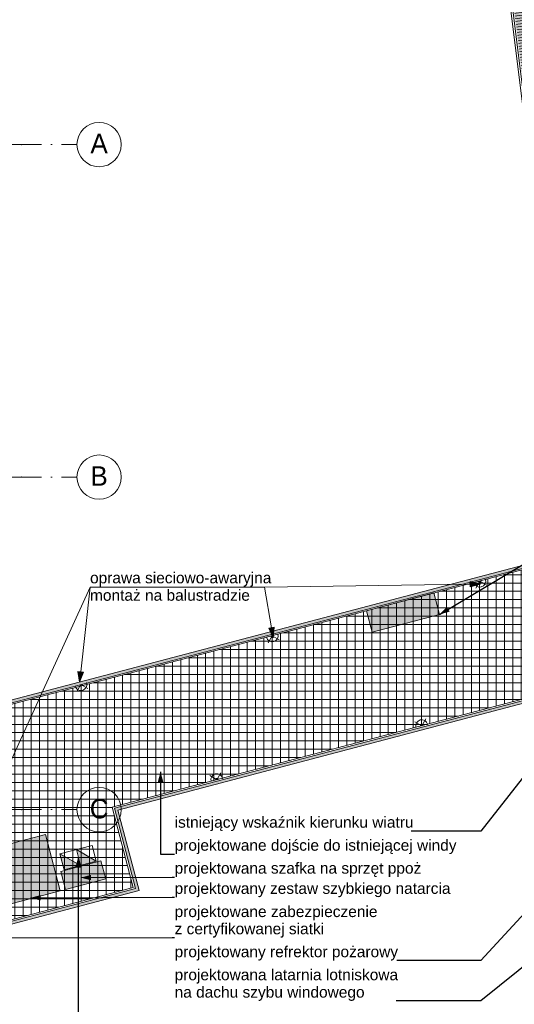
# Model space of a CAD drawing. Header units: centimetres. Extents: x -520 to 6098, y -2003 to 4462.
# Tile 38 of 52: x 3729 to 4623, y 20 to 1796. Entities that reach past the tile are written whole.
import ezdxf
from ezdxf.enums import TextEntityAlignment as Align

# ---------------------------------------------------------------- set-up
doc = ezdxf.new("R2010")
doc.units = ezdxf.units.CM
doc.header["$LTSCALE"] = 0.1
doc.header["$MEASUREMENT"] = 0
doc.linetypes.add('Kropki i Kreski', pattern=[720, 360, -180, 0, -180])
doc.linetypes.add('Wipeout_Contour', pattern=[1000, 0, -1000])
for name, color, linetype in [('2_stropy.K_IR', 7, 'Continuous'), ('2_ściany zewnętrzne.ISTN', 7, 'Continuous'), ('3_lądowisko.K_IR', 7, 'Continuous'), ('3_opisy.K_IR', 7, 'Continuous'), ('3_oświetlenie.K_IR', 7, 'Continuous'), ('3_wypełnienia.K_IR', 7, 'Continuous'), ('4_osie.ISTN', 7, 'Continuous'), ('5_opisy.K_IR', 7, 'Continuous')]:
    doc.layers.add(name, color=color, linetype=linetype)
doc.styles.add('GENERATED_STYLE_1', font='txt')
doc.dimstyles.new('GENERATED_STYLE__6', dxfattribs={"dimtxt": 0.18, "dimasz": 18.24, "dimexe": 0.18, "dimexo": 0.0625, "dimgap": 0.09, "dimtad": 0, "dimtih": 1, "dimtoh": 1, "dimdec": 4, "dimzin": 0, "dimdsep": 46, "dimcen": 0.09, "dimadec": 0, "dimazin": 0, "dimtfac": 1, "dimtdec": 4, "dimtmove": 0, "dimatfit": 3, "dimldrblk": 'ARROWHEAD_5', "dimfxl": 1, "dimtolj": 1, "dimtzin": 0, "dimarcsym": 0})

# ---------------------------------------------------------------- blocks, each defined once
blk = doc.blocks.new('Wypełnienie_1_1', base_point=(0, 180))
at = {"layer": '3_wypełnienia.K_IR', "linetype": 'Continuous', "lineweight": 0, "true_color": 0xffffff}
blk.add_hatch(color=7, dxfattribs=at).paths.add_polyline_path([(4974.3, 961.1), (4535.7, 4461.8), (4288.2, 4430.8), (4722.8, 961.1)])
at = {"layer": '3_wypełnienia.K_IR', "linetype": 'Continuous', "lineweight": 0}
h = blk.add_hatch(dxfattribs=at)
h.set_pattern_fill('Kreskowanie_liniowe_0001', color=253, style=0, pattern_type=2)
h.set_pattern_definition([(7.14013, (4631.231, 2695.9564), (-0.621483, 4.961226), [])])
h.paths.add_polyline_path([(4974.3, 961.1), (4535.7, 4461.8), (4288.2, 4430.8), (4722.8, 961.1)])
blk = doc.blocks.new('Ściana_6_1', base_point=(4729.7, 955.8))
at = {"color": 254, "linetype": 'Wipeout_Contour', "lineweight": 0, "ltscale": 21978.479176}
blk.add_wipeout([(4729.7, 955.8), (4294.8, 4426.4), (4290.8, 4425.9), (4725.7, 955.3)], dxfattribs=at).dxf.layer = '2_ściany zewnętrzne.ISTN'
at = {"layer": '2_ściany zewnętrzne.ISTN', "color": 252, "linetype": 'Continuous', "lineweight": 13, "flags": 128}
blk.add_lwpolyline([(4290.8, 4425.9), (4725.7, 955.3)], dxfattribs=at)
blk = doc.blocks.new('Ściana_7_1', base_point=(4970.8, 956.3))
at = {"color": 254, "linetype": 'Wipeout_Contour', "lineweight": 0, "ltscale": 22831.142425}
blk.add_wipeout([(4974.8, 956.8), (4537.5, 4446.7), (4533.6, 4446.2), (4970.8, 956.3)], dxfattribs=at).dxf.layer = '2_ściany zewnętrzne.ISTN'
blk = doc.blocks.new('Ściana_8_1', base_point=(4968.6, 955.9))
at = {"color": 254, "linetype": 'Wipeout_Contour', "lineweight": 0, "ltscale": 22843.465447}
blk.add_wipeout([(4533.5, 4461.3), (4529.5, 4460.8), (4968.6, 955.9), (4968.6, 988.1)], dxfattribs=at).dxf.layer = '2_ściany zewnętrzne.ISTN'
blk = doc.blocks.new('Ściana_9_1', base_point=(4727.9, 953.1))
at = {"color": 254, "linetype": 'Wipeout_Contour', "lineweight": 0, "ltscale": 21979.551986}
blk.add_wipeout([(4723.9, 985.1), (4292.2, 4431), (4288.2, 4430.5), (4723.9, 952.9)], dxfattribs=at).dxf.layer = '2_ściany zewnętrzne.ISTN'
at = {"layer": '2_ściany zewnętrzne.ISTN', "color": 252, "linetype": 'Continuous', "lineweight": 13, "flags": 128}
for points in [[(4288.2, 4430.5), (4723.9, 952.9)], [(4727.9, 953.1), (4292.2, 4431)]]:
    blk.add_lwpolyline(points, dxfattribs=at)
blk = doc.blocks.new('Standardowy znacznik osi[21]_1', base_point=(3832.5, 971.1))
at = {"layer": '4_osie.ISTN', "color": 252, "linetype": 'Kropki i Kreski', "lineweight": 0}
for q in [(-339.9, 971.1), (3832.5, 971.1)]:
    blk.add_line((3732.5, 971.1), q, dxfattribs=at)
at = {"layer": '4_osie.ISTN', "color": 252, "linetype": 'Continuous', "lineweight": 0}
blk.add_circle((3872.5, 971.1), 40, dxfattribs=at)
at = {"layer": '4_osie.ISTN', "color": 252, "linetype": 'Kropki i Kreski', "lineweight": 0}
blk.add_point((3732.5, 971.1), dxfattribs=at)
blk.add_point((3732.5, 971.1), dxfattribs=at)
at = {"layer": '4_osie.ISTN', "color": 252, "lineweight": 0, "style": 'GENERATED_STYLE_1'}
for tag, p in [('AC_MarkerText_1_1', (-479.9, 973.1)), ('AC_MarkerText_1_0', (3872.5, 973.1))]:
    blk.add_attdef(tag, text='', height=35, rotation=360, dxfattribs=at).set_placement(p, align=Align.MIDDLE_CENTER)
blk = doc.blocks.new('Standardowy znacznik osi[22]_1', base_point=(3832.5, 371.1))
at = {"layer": '4_osie.ISTN', "color": 252, "linetype": 'Kropki i Kreski', "lineweight": 0}
for q in [(-339.9, 371.1), (3832.5, 371.1)]:
    blk.add_line((3732.5, 371.1), q, dxfattribs=at)
at = {"layer": '4_osie.ISTN', "color": 252, "linetype": 'Continuous', "lineweight": 0}
blk.add_circle((3872.5, 371.1), 40, dxfattribs=at)
at = {"layer": '4_osie.ISTN', "color": 252, "linetype": 'Kropki i Kreski', "lineweight": 0}
blk.add_point((3732.5, 371.1), dxfattribs=at)
blk.add_point((3732.5, 371.1), dxfattribs=at)
at = {"layer": '4_osie.ISTN', "color": 252, "lineweight": 0, "style": 'GENERATED_STYLE_1'}
for tag, p in [('AC_MarkerText_1_1', (-479.9, 372.8)), ('AC_MarkerText_1_0', (3872.5, 372.8))]:
    blk.add_attdef(tag, text='', height=35, rotation=360, dxfattribs=at).set_placement(p, align=Align.MIDDLE_CENTER)
blk = doc.blocks.new('Standardowy znacznik osi[55]_1', base_point=(3832.5, 1571.1))
at = {"layer": '4_osie.ISTN', "color": 252, "linetype": 'Kropki i Kreski', "lineweight": 0}
for q in [(-339.9, 1571.1), (3832.5, 1571.1)]:
    blk.add_line((3732.5, 1571.1), q, dxfattribs=at)
at = {"layer": '4_osie.ISTN', "color": 252, "linetype": 'Continuous', "lineweight": 0}
blk.add_circle((3872.5, 1571.1), 40, dxfattribs=at)
at = {"layer": '4_osie.ISTN', "color": 252, "linetype": 'Kropki i Kreski', "lineweight": 0}
blk.add_point((3732.5, 1571.1), dxfattribs=at)
blk.add_point((3732.5, 1571.1), dxfattribs=at)
at = {"layer": '4_osie.ISTN', "color": 252, "lineweight": 0, "style": 'GENERATED_STYLE_1'}
for tag, p in [('AC_MarkerText_1_1', (-479.9, 1573.1)), ('AC_MarkerText_1_0', (3872.5, 1573.1))]:
    blk.add_attdef(tag, text='', height=35, rotation=360, dxfattribs=at).set_placement(p, align=Align.MIDDLE_CENTER)
blk = doc.blocks.new('Ewakuacja - Lampa')
at = {"layer": '3_oświetlenie.K_IR', "color": 7, "linetype": 'Continuous', "lineweight": 0}
for p, q in [((0, 10.8), (21.5, 10.8)), ((0, 10.8), (21.5, 10.8)), ((10.8, 10.8), (0.5, 0.5)), ((10.8, 10.8), (21, 0.5))]:
    blk.add_line(p, q, dxfattribs=at)
for radius in [10.8, 10.8, 2.3]:
    blk.add_arc((10.8, 10.8), radius, 180, 0, dxfattribs=at)
blk.add_point((0, 10.8), dxfattribs=at)
blk.add_point((0, 10.8), dxfattribs=at)
blk = doc.blocks.new('Przycisk START STOP')
at = {"layer": '3_oświetlenie.K_IR', "linetype": 'Continuous', "lineweight": 0}
for points in [[(29.4, 30.6), (29.4, 60), (0, 30.6)], [(29.4, 0), (29.4, 30.6), (0, 0)]]:
    blk.add_hatch(color=1, dxfattribs=at).paths.add_polyline_path(points)
at = {"layer": '3_oświetlenie.K_IR', "color": 7, "linetype": 'Continuous', "lineweight": 13}
for p, q in [((0, 60), (0, 0)), ((29.4, 60), (0, 60)), ((29.4, 60), (0, 30.6)), ((29.4, 0), (29.4, 60)), ((0, 30.6), (29.4, 30.6)), ((29.4, 30.6), (0, 0)), ((0, 0), (29.4, 0))]:
    blk.add_line(p, q, dxfattribs=at)
blk = doc.blocks.new('Dach_3_1', base_point=(2866.1, 104.4))
at = {"layer": '2_stropy.K_IR', "linetype": 'Continuous', "lineweight": 0, "true_color": 0x000000}
h = blk.add_hatch(dxfattribs=at)
h.set_pattern_fill('Siatka_15x15_0001', color=18, style=0, pattern_type=2)
h.set_pattern_definition([(0, (0, 0), (0, 15), []), (90, (0, 0), (-15, 0), [])])
h.paths.add_polyline_path([(2866.1, 376.9), (2866.1, 104.4), (3065.7, 156.9), (3661.7, 313.7), (3700, 168.7), (3934.1, 230.3), (3895.9, 375.3), (4701.3, 587.2), (4701.2, 820.7), (4698.5, 820.2), (3012.6, 376.6)])
at = {"layer": '2_stropy.K_IR', "color": 7, "linetype": 'Continuous', "lineweight": 0, "flags": 128}
for points in [[(2866.1, 376.9), (3012.6, 376.6), (4698.5, 820.2), (4701.2, 820.7)], [(4701.2, 820.7), (4701.3, 587.2)], [(4701.3, 587.2), (3895.9, 375.3)], [(2866.1, 104.4), (2866.1, 376.9)], [(3895.9, 375.3), (3934.1, 230.3)], [(3661.7, 313.7), (3065.7, 156.9), (2866.1, 104.4)], [(3700, 168.7), (3661.7, 313.7)], [(3934.1, 230.3), (3700, 168.7)]]:
    blk.add_lwpolyline(points, dxfattribs=at)
blk = doc.blocks.new('ARROWHEAD_5')
at = {"linetype": 'Continuous', "lineweight": 0}
blk.add_hatch(color=0, dxfattribs=at).paths.add_polyline_path([(-1, 0.2679), (0, 0), (-1, -0.2679)])
at = {"color": 0, "linetype": 'Continuous', "lineweight": 0}
blk.add_line((0, 0), (-1, 0), dxfattribs=at)
blk = doc.blocks.new('Wypełnienie_62_1', base_point=(0, 180))
at = {"layer": '3_wypełnienia.K_IR', "linetype": 'Continuous', "lineweight": 0, "true_color": 0xffffff}
blk.add_hatch(color=7, dxfattribs=at).paths.add_polyline_path([(3656.1, 309.6), (3694.3, 164.5), (3938.5, 228.8), (3900.4, 373.9), (4689.8, 581.6), (4713.3, 563.7), (4710.2, 559.7), (4688.7, 576.1), (3906.5, 370.3), (3944.6, 225.2), (3690.8, 158.5), (3652.6, 303.5), (3514.8, 267.3), (3513.5, 272.1)])
at = {"layer": '3_wypełnienia.K_IR', "color": 7, "linetype": 'Continuous', "lineweight": 15}
for p, q in [((3900.4, 373.9), (4689.8, 581.6)), ((4688.7, 576.1), (3906.5, 370.3)), ((4710.2, 559.7), (4688.7, 576.1)), ((4689.8, 581.6), (4713.3, 563.7)), ((4713.3, 563.7), (4710.2, 559.7)), ((3938.5, 228.8), (3900.4, 373.9)), ((3906.5, 370.3), (3944.6, 225.2)), ((3513.5, 272.1), (3656.1, 309.6)), ((3652.6, 303.5), (3514.8, 267.3)), ((3690.8, 158.5), (3652.6, 303.5)), ((3656.1, 309.6), (3694.3, 164.5)), ((3514.8, 267.3), (3513.5, 272.1)), ((3944.6, 225.2), (3690.8, 158.5)), ((3694.3, 164.5), (3938.5, 228.8))]:
    blk.add_line(p, q, dxfattribs=at)
blk = doc.blocks.new('Wypełnienie_63_1', base_point=(0, 180))
at = {"layer": '3_wypełnienia.K_IR', "linetype": 'Continuous', "lineweight": 0, "true_color": 0xffffff}
blk.add_hatch(color=7, dxfattribs=at).paths.add_polyline_path([(5081.9, 736.9), (4905.1, 871.4), (4717.1, 821.9), (4714.5, 832.1), (3453.5, 500.3), (3454.8, 495.5), (4710.9, 826), (4713.6, 815.8), (4904, 865.9), (5078.8, 733)])
at = {"layer": '3_wypełnienia.K_IR', "color": 7, "linetype": 'Continuous', "lineweight": 15}
for p, q in [((4905.1, 871.4), (4717.1, 821.9)), ((5081.9, 736.9), (4905.1, 871.4)), ((4713.6, 815.8), (4904, 865.9)), ((4904, 865.9), (5078.8, 733)), ((4714.5, 832.1), (3453.5, 500.3)), ((3454.8, 495.5), (4710.9, 826)), ((4710.9, 826), (4713.6, 815.8)), ((4717.1, 821.9), (4714.5, 832.1)), ((5078.8, 733), (5081.9, 736.9)), ((3453.5, 500.3), (3454.8, 495.5))]:
    blk.add_line(p, q, dxfattribs=at)
blk = doc.blocks.new('Strop_47_1', base_point=(3679.5, 300.7))
at = {"layer": '3_lądowisko.K_IR', "linetype": 'Continuous', "lineweight": 0, "true_color": 0x7f0000}
blk.add_hatch(color=16, dxfattribs=at).paths.add_polyline_path([(3679.5, 300.7), (3706.3, 199.2), (3802.2, 224.4), (3775.5, 326)])
at = {"layer": '3_lądowisko.K_IR', "color": 7, "linetype": 'Continuous', "lineweight": 15, "flags": 128}
blk.add_lwpolyline([(3679.5, 300.7), (3706.3, 199.2), (3802.2, 224.4), (3775.5, 326)], close=True, dxfattribs=at)
blk = doc.blocks.new('Strop_48_1', base_point=(3803.3, 259.6))
at = {"layer": '3_lądowisko.K_IR', "linetype": 'Continuous', "lineweight": 0, "true_color": 0x7f0000}
blk.add_hatch(color=16, dxfattribs=at).paths.add_polyline_path([(3803.3, 259.6), (3811.9, 226.9), (3884.4, 246), (3875.8, 278.7)])
at = {"layer": '3_lądowisko.K_IR', "color": 7, "linetype": 'Continuous', "lineweight": 15, "flags": 128}
blk.add_lwpolyline([(3803.3, 259.6), (3811.9, 226.9), (3884.4, 246), (3875.8, 278.7)], close=True, dxfattribs=at)
blk = doc.blocks.new('Strop_50_1', base_point=(4355.4, 729.9))
at = {"layer": '3_lądowisko.K_IR', "linetype": 'Continuous', "lineweight": 0, "true_color": 0x7f0000}
blk.add_hatch(color=16, dxfattribs=at).paths.add_polyline_path([(4355.4, 729.9), (4365.6, 691.2), (4487.6, 723.3), (4477.4, 762)])
at = {"layer": '3_lądowisko.K_IR', "color": 7, "linetype": 'Continuous', "lineweight": 15, "flags": 128}
blk.add_lwpolyline([(4355.4, 729.9), (4365.6, 691.2), (4487.6, 723.3), (4477.4, 762)], close=True, dxfattribs=at)
blk = doc.blocks.new('Polilinia_17_1', base_point=(4171.3, 772.6))
at = {"layer": '3_opisy.K_IR', "linetype": 'Continuous', "lineweight": 0, "true_color": 0x000000}
blk.add_hatch(color=18, dxfattribs=at).paths.add_polyline_path([(3837.2, 601.3), (3844.2, 619.3), (3834.3, 620.4)])
at = {"layer": '3_opisy.K_IR', "color": 7, "linetype": 'Continuous', "lineweight": 15}
for p, q in [((3837.2, 601.3), (3834.3, 620.4)), ((3834.3, 620.4), (3844.2, 619.3)), ((3837.2, 601.3), (3844.2, 619.3))]:
    blk.add_line(p, q, dxfattribs=at)
at = {"layer": '3_opisy.K_IR', "color": 7, "linetype": 'Continuous', "lineweight": 0, "flags": 128}
blk.add_lwpolyline([(4171.3, 772.6), (3856.1, 772.6), (3839.2, 619.8)], dxfattribs=at)
blk = doc.blocks.new('Polilinia_18_1', base_point=(3856.1, 772.6))
at = {"layer": '3_opisy.K_IR', "linetype": 'Continuous', "lineweight": 0, "true_color": 0x000000}
blk.add_hatch(color=18, dxfattribs=at).paths.add_polyline_path([(3643.9, 309), (3656.2, 323.9), (3647.1, 328)])
at = {"layer": '3_opisy.K_IR', "color": 7, "linetype": 'Continuous', "lineweight": 15}
for p, q in [((3643.9, 309), (3647.1, 328)), ((3643.9, 309), (3656.2, 323.9)), ((3647.1, 328), (3656.2, 323.9))]:
    blk.add_line(p, q, dxfattribs=at)
at = {"layer": '3_opisy.K_IR', "color": 7, "linetype": 'Continuous', "lineweight": 0, "flags": 128}
blk.add_lwpolyline([(3856.1, 772.6), (3651.7, 325.9)], dxfattribs=at)
blk = doc.blocks.new('Polilinia_19_1', base_point=(4171.3, 772.6))
at = {"layer": '3_opisy.K_IR', "linetype": 'Continuous', "lineweight": 0, "true_color": 0x000000}
blk.add_hatch(color=18, dxfattribs=at).paths.add_polyline_path([(4187.2, 681), (4188.9, 700.2), (4179.1, 698.5)])
at = {"layer": '3_opisy.K_IR', "color": 7, "linetype": 'Continuous', "lineweight": 15}
for p, q in [((4179.1, 698.5), (4188.9, 700.2)), ((4187.2, 681), (4179.1, 698.5)), ((4187.2, 681), (4188.9, 700.2))]:
    blk.add_line(p, q, dxfattribs=at)
at = {"layer": '3_opisy.K_IR', "color": 7, "linetype": 'Continuous', "lineweight": 0, "flags": 128}
blk.add_lwpolyline([(4171.3, 772.6), (4184, 699.4)], dxfattribs=at)
blk = doc.blocks.new('Polilinia_20_1', base_point=(4171.3, 772.6))
at = {"layer": '3_opisy.K_IR', "linetype": 'Continuous', "lineweight": 0, "true_color": 0x000000}
blk.add_hatch(color=18, dxfattribs=at).paths.add_polyline_path([(4561.6, 778.2), (4542.9, 782.9), (4543.1, 772.9)])
at = {"layer": '3_opisy.K_IR', "color": 7, "linetype": 'Continuous', "lineweight": 15}
for p, q in [((4561.6, 778.2), (4542.9, 782.9)), ((4543.1, 772.9), (4542.9, 782.9)), ((4561.6, 778.2), (4543.1, 772.9))]:
    blk.add_line(p, q, dxfattribs=at)
at = {"layer": '3_opisy.K_IR', "color": 7, "linetype": 'Continuous', "lineweight": 0, "flags": 128}
blk.add_lwpolyline([(4171.3, 772.6), (4543, 777.9)], dxfattribs=at)

msp = doc.modelspace()

# ---------------------------------------------------------------- block references
at = {"layer": '2_stropy.K_IR', "color": 7, "linetype": 'Continuous', "lineweight": 0}
msp.add_blockref('Dach_3_1', (2866.1, 104.4), dxfattribs=at)
at = {"layer": '3_lądowisko.K_IR', "color": 7, "linetype": 'Continuous', "lineweight": 15}
for name, p in [('Strop_50_1', (4355.4, 729.9)), ('Strop_47_1', (3679.5, 300.7)), ('Strop_48_1', (3803.3, 259.6))]:
    msp.add_blockref(name, p, dxfattribs=at)
at = {"layer": '3_opisy.K_IR', "color": 7, "linetype": 'Continuous', "lineweight": 0}
for name, p in [('Polilinia_20_1', (4171.3, 772.6)), ('Polilinia_18_1', (3856.1, 772.6)), ('Polilinia_17_1', (4171.3, 772.6)), ('Polilinia_19_1', (4171.3, 772.6))]:
    msp.add_blockref(name, p, dxfattribs=at)
at = {"layer": '3_oświetlenie.K_IR', "color": 190, "linetype": 'Continuous', "lineweight": 50, "xscale": -1, "zscale": 100, "rotation": 14.73986447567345}
for p in [(4573.4, 775.7), (4198.4, 677.1), (3852.9, 589.1)]:
    msp.add_blockref('Ewakuacja - Lampa', p, dxfattribs=at)
at = {"layer": '3_oświetlenie.K_IR', "color": 190, "linetype": 'Continuous', "lineweight": 50, "zscale": 100}
for name, p, rotation in [('Ewakuacja - Lampa', (4463, 535.6), 194.7400326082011), ('Ewakuacja - Lampa', (4092.9, 438.3), 194.7400326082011), ('Przycisk START STOP', (3801.8, 291.1), 284.7399477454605)]:
    msp.add_blockref(name, p, dxfattribs=dict(at, rotation=rotation))
at = {"layer": '3_wypełnienia.K_IR', "color": 253, "linetype": 'Continuous', "lineweight": 0}
msp.add_blockref('Wypełnienie_1_1', (0, 180), dxfattribs=at)
at = {"layer": '3_wypełnienia.K_IR', "color": 255, "linetype": 'Continuous', "lineweight": 0}
msp.add_blockref('Wypełnienie_63_1', (0, 180), dxfattribs=at)
at = {"layer": '4_osie.ISTN', "color": 252, "linetype": 'Continuous', "lineweight": 0}
ref = msp.add_blockref('Standardowy znacznik osi[55]_1', (3832.5, 1571.1), dxfattribs=at)
ref.add_attrib('AC_MarkerText_1', 'A', dxfattribs={"color": 252, "lineweight": 0, "height": 35, "rotation": 360, "style": 'GENERATED_STYLE_1'}).set_placement((3872.5, 1573.1), align=Align.MIDDLE_CENTER)
ref = msp.add_blockref('Standardowy znacznik osi[21]_1', (3832.5, 971.1), dxfattribs=at)
ref.add_attrib('AC_MarkerText_1', 'B', dxfattribs={"color": 252, "lineweight": 0, "height": 35, "rotation": 360, "style": 'GENERATED_STYLE_1'}).set_placement((3872.5, 973.1), align=Align.MIDDLE_CENTER)
ref = msp.add_blockref('Standardowy znacznik osi[22]_1', (3832.5, 371.1), dxfattribs=at)
ref.add_attrib('AC_MarkerText_1', 'C', dxfattribs={"color": 252, "lineweight": 0, "height": 35, "rotation": 360, "style": 'GENERATED_STYLE_1'}).set_placement((3872.5, 372.8), align=Align.MIDDLE_CENTER)

# ---------------------------------------------------------------- texts
at = {"layer": '3_opisy.K_IR', "color": 7, "linetype": 'Continuous', "lineweight": 15, "insert": (3856.1, 773.6), "char_height": 20, "attachment_point": 4, "line_spacing_factor": 0.942728, "style": 'GENERATED_STYLE_1'}
msp.add_mtext('\\A1;{\\pql;\\fArial|b0|i0|c238|p38;oprawa sieciowo-awaryjna\\P\\pql;\\fArial|b0|i0|c238|p38;montaż na balustradzie}', dxfattribs=at)

# ---------------------------------------------------------------- wipeouts: each hides what was drawn before it
at = {"color": 7, "linetype": 'Wipeout_Contour', "lineweight": 0, "ltscale": 17093.214397}
msp.add_wipeout([(4003.9, 92.7), (4541.7, 92.7), (4541.7, 19.8), (4003.9, 19.8)], dxfattribs=at).dxf.layer = '5_opisy.K_IR'

# ---------------------------------------------------------------- next in the draw order: block references
at = {"layer": '2_ściany zewnętrzne.ISTN', "color": 252, "lineweight": 0}
msp.add_blockref('Ściana_6_1', (4729.7, 955.8), dxfattribs=at)

# ---------------------------------------------------------------- next in the draw order: texts
at = {"layer": '5_opisy.K_IR', "color": 7, "linetype": 'Continuous', "lineweight": 0, "insert": (4008.9, 25.9), "char_height": 20, "attachment_point": 7, "line_spacing_factor": 0.940037, "style": 'GENERATED_STYLE_1'}
msp.add_mtext('\\A1;{\\pql;\\fArial|b0|i0|c238|p38;projektowana latarnia lotniskowa\\P\\pql;\\fArial|b0|i0|c238|p38;na dachu szybu windowego}', dxfattribs=at)

# ---------------------------------------------------------------- next in the draw order: wipeouts: each hides what was drawn before it
at = {"color": 7, "linetype": 'Wipeout_Contour', "lineweight": 0, "ltscale": 17105.392224}
msp.add_wipeout([(4003.9, 207), (4541.7, 207), (4541.7, 134.1), (4003.9, 134.1)], dxfattribs=at).dxf.layer = '5_opisy.K_IR'

# ---------------------------------------------------------------- next in the draw order: block references
at = {"layer": '2_ściany zewnętrzne.ISTN', "color": 252, "lineweight": 0}
msp.add_blockref('Ściana_7_1', (4970.8, 956.3), dxfattribs=at)
at = {"layer": '3_wypełnienia.K_IR', "color": 255, "linetype": 'Continuous', "lineweight": 0}
msp.add_blockref('Wypełnienie_62_1', (0, 180), dxfattribs=at)

# ---------------------------------------------------------------- next in the draw order: texts
at = {"layer": '5_opisy.K_IR', "color": 7, "linetype": 'Continuous', "lineweight": 0, "insert": (4008.9, 140.2), "char_height": 20, "attachment_point": 7, "line_spacing_factor": 0.930574, "style": 'GENERATED_STYLE_1'}
msp.add_mtext('\\A1;{\\pql;\\fArial|b0|i0|c238|p38;projektowane \\fArial|b0|i0|c238|p38;zabezpieczenie \\P\\pql;\\fArial|b0|i0|c238|p38;z certyfikowanej siatki}', dxfattribs=at)

# ---------------------------------------------------------------- next in the draw order: leaders
at = {"layer": '5_opisy.K_IR', "color": 7, "linetype": 'Continuous', "lineweight": 0, "annotation_type": 0, "has_hookline": 1}
for points, hookline_direction, text_width in [([(5207.1, 546.3), (4562.1, 25.9), (4409.3, 25.9)], 1, 400.4), ([(3270.5, 139.1), (4008.8, 140.2)], 0, 363.2)]:
    msp.add_leader(points, dimstyle='GENERATED_STYLE__6', dxfattribs=dict(at, hookline_direction=hookline_direction, text_width=text_width))

# ---------------------------------------------------------------- next in the draw order: block references
at = {"layer": '2_ściany zewnętrzne.ISTN', "color": 252, "lineweight": 0}
msp.add_blockref('Ściana_8_1', (4968.6, 955.9), dxfattribs=at)

# ---------------------------------------------------------------- next in the draw order: wipeouts: each hides what was drawn before it
at = {"color": 7, "linetype": 'Wipeout_Contour', "lineweight": 0, "ltscale": 17135.126463}
msp.add_wipeout([(4003.9, 326.3), (4541.7, 326.3), (4541.7, 284.8), (4003.9, 284.8)], dxfattribs=at).dxf.layer = '5_opisy.K_IR'
at = {"color": 7, "linetype": 'Wipeout_Contour', "lineweight": 0, "ltscale": 17115.654259}
msp.add_wipeout([(4003.9, 248.4), (4541.7, 248.4), (4541.7, 207), (4003.9, 207)], dxfattribs=at).dxf.layer = '5_opisy.K_IR'
at = {"color": 7, "linetype": 'Wipeout_Contour', "lineweight": 0, "ltscale": 17097.34898}
msp.add_wipeout([(4003.9, 134.1), (4541.7, 134.1), (4541.7, 92.7), (4003.9, 92.7)], dxfattribs=at).dxf.layer = '5_opisy.K_IR'

# ---------------------------------------------------------------- next in the draw order: block references
at = {"layer": '2_ściany zewnętrzne.ISTN', "color": 252, "lineweight": 0}
msp.add_blockref('Ściana_9_1', (4727.9, 953.1), dxfattribs=at)

# ---------------------------------------------------------------- next in the draw order: texts
at = {"layer": '5_opisy.K_IR', "color": 7, "linetype": 'Continuous', "lineweight": 0, "char_height": 20, "attachment_point": 7, "style": 'GENERATED_STYLE_1'}
for s, insert in [('\\A1;{\\pql;\\fArial|b0|i0|c238|p38;projektowane dojście do \\fArial|b0|i0|c238|p38;istniejącej \\fArial|b0|i0|c238|p38;windy}', (4008.9, 290.9)), ('\\A1;{\\pql;\\fArial|b0|i0|c238|p38;projektowan\\fArial|b0|i0|c238|p38;y zestaw szybkiego natarcia}', (4008.9, 213.1)), ('\\A1;{\\pql;\\fArial|b0|i0|c238|p38;projektowan\\fArial|b0|i0|c238|p38;y refrektor pożarowy}', (4008.9, 98.8))]:
    msp.add_mtext(s, dxfattribs=dict(at, insert=insert))

# ---------------------------------------------------------------- next in the draw order: leaders
at = {"layer": '5_opisy.K_IR', "color": 7, "linetype": 'Continuous', "lineweight": 0, "annotation_type": 0, "has_hookline": 1, "hookline_direction": 0}
for points, text_width in [([(3983.5, 439.5), (3983.5, 290.9), (4008.8, 290.9)], 506.8), ([(3748.8, 212), (4008.8, 213.1)], 495)]:
    msp.add_leader(points, dimstyle='GENERATED_STYLE__6', dxfattribs=dict(at, text_width=text_width))

# ---------------------------------------------------------------- next in the draw order: leaders
at = {"layer": '5_opisy.K_IR', "color": 7, "linetype": 'Continuous', "lineweight": 0, "annotation_type": 0, "has_hookline": 1, "hookline_direction": 0, "text_width": 367.9}
msp.add_leader([(4487.6, 723.3), (5163, 1128.9), (5188.3, 1128.9)], dimstyle='GENERATED_STYLE__6', dxfattribs=at)

# ---------------------------------------------------------------- next in the draw order: wipeouts: each hides what was drawn before it
at = {"color": 7, "linetype": 'Wipeout_Contour', "lineweight": 0, "ltscale": 17147.79334}
msp.add_wipeout([(4003.9, 367.7), (4541.7, 367.7), (4541.7, 326.3), (4003.9, 326.3)], dxfattribs=at).dxf.layer = '5_opisy.K_IR'
at = {"color": 7, "linetype": 'Wipeout_Contour', "lineweight": 0, "ltscale": 17124.060099}
msp.add_wipeout([(4003.9, 284.8), (4541.7, 284.8), (4541.7, 243.4), (4003.9, 243.4)], dxfattribs=at).dxf.layer = '5_opisy.K_IR'

# ---------------------------------------------------------------- next in the draw order: texts
at = {"layer": '5_opisy.K_IR', "color": 7, "linetype": 'Continuous', "lineweight": 0, "char_height": 20, "attachment_point": 7, "style": 'GENERATED_STYLE_1'}
for s, insert in [('\\A1;{\\pql;\\fArial|b0|i0|c238|p38;istniejący wskaźnik kierunku wiatru}', (4008.9, 332.4)), ('\\A1;{\\pql;\\fArial|b0|i0|c238|p38;projektowana szaf\\fArial|b0|i0|c238|p38;ka na sprzęt ppoż}', (4008.9, 249.5))]:
    msp.add_mtext(s, dxfattribs=dict(at, insert=insert))

# ---------------------------------------------------------------- next in the draw order: leaders
at = {"layer": '5_opisy.K_IR', "color": 7, "linetype": 'Continuous', "lineweight": 0, "annotation_type": 0, "has_hookline": 1}
for points, hookline_direction, text_width in [([(4973.2, 545.4), (4562.1, 98.8), (4410.3, 98.8)], 1, 401.3), ([(4727.4, 542.8), (4562.1, 332.4), (4436.4, 332.4)], 1, 427.4), ([(3834.5, 284.5), (3834.5, -46.9), (4008.8, -46.9)], 0, 453), ([(3839.5, 248.4), (4008.8, 249.5)], 0, 443.8)]:
    msp.add_leader(points, dimstyle='GENERATED_STYLE__6', dxfattribs=dict(at, hookline_direction=hookline_direction, text_width=text_width))

doc.saveas('drawing.dxf')
